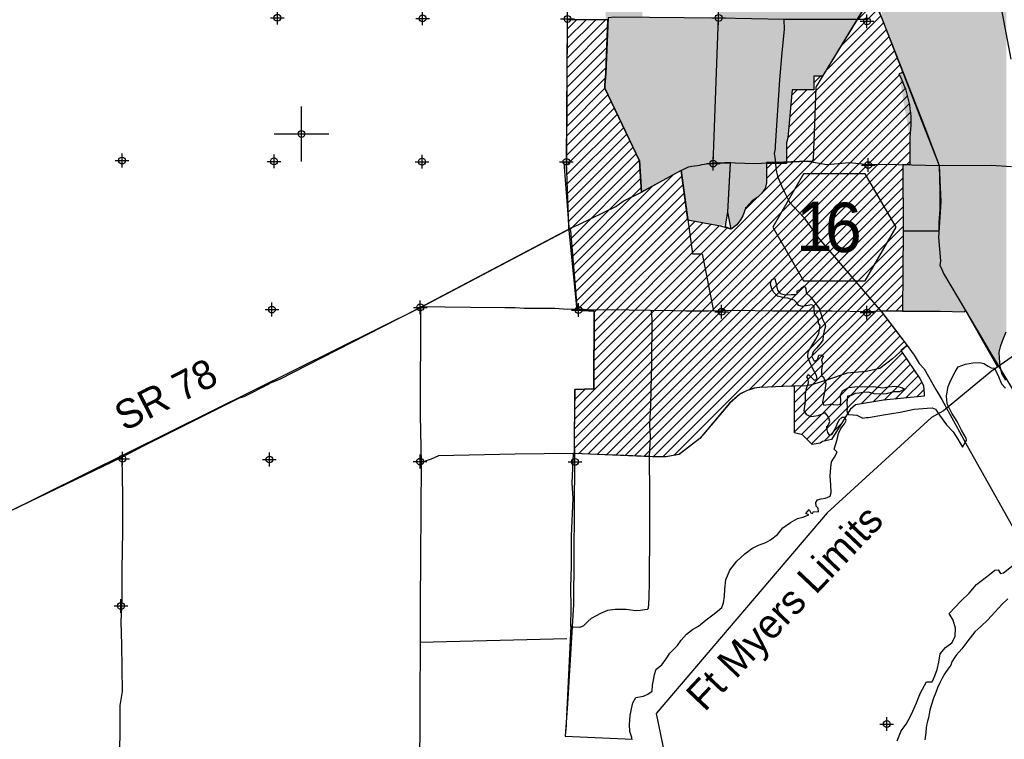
# Model space of a CAD drawing. Extents: x 136693 to 413893, y 707796 to 905796.
# Tile 57 of 70: x 177964 to 213874, y 833528 to 859767. Entities that reach past the tile are written whole.
import ezdxf

# ---------------------------------------------------------------- set-up
doc = ezdxf.new("R2010")
doc.units = 0
doc.header["$LTSCALE"] = 2000
doc.header["$PDMODE"] = 34
doc.header["$PDSIZE"] = 250
doc.linetypes.add('DASHED', pattern=[0])
doc.layers.get('0').update_dxf_attribs({"linetype": 'CONTINUOUS'})
for name, color, linetype in [('1990WSHEDS', 3, 'CONTINUOUS'), ('1992WSHEDFILL', 8, 'CONTINUOUS'), ('CITY', 14, 'DASHED'), ('EBRANCHFILL', 11, 'CONTINUOUS'), ('HEX', 2, 'CONTINUOUS'), ('IMPERIALFILL', 11, 'CONTINUOUS'), ('MAJROADS', 9, 'CONTINUOUS'), ('NAMES', 7, 'CONTINUOUS'), ('POWELLFILL', 11, 'CONTINUOUS'), ('RR', 13, 'CONTINUOUS'), ('SEC', 2, 'CONTINUOUS'), ('TEXT', 7, 'CONTINUOUS'), ('WATER', 4, 'CONTINUOUS'), ('WSHEDS', 3, 'CONTINUOUS'), ('YELLOWFILL', 11, 'CONTINUOUS')]:
    doc.layers.add(name, color=color, linetype=linetype)

# ---------------------------------------------------------------- blocks, each defined once
blk = doc.blocks.new('TICK')
at = {"color": 0}
for points in [[(500, 0), (500, 1000)], [(0, 500), (1000, 500)]]:
    blk.add_lwpolyline(points, dxfattribs=at)
blk.add_point((500, 500), dxfattribs=at)
blk = doc.blocks.new('CITY')
at = {"layer": 'CITY', "color": 0}
blk.add_lwpolyline([(220671, 852026), (213400, 846940), (211661, 845510), (211224, 845264), (207417, 841786), (201178, 834467), (202594, 827570)], dxfattribs=at)
blk = doc.blocks.new('*X')
at = {"color": 0}
for p, q in [((208459, 859705), (209152, 860397)), ((207906, 858798), (209260, 860151)), ((197932, 858370), (199329, 859767)), ((197935, 858726), (198976, 859767)), ((197937, 859082), (198622, 859767)), ((197940, 859438), (198268, 859767)), ((207353, 857891), (209367, 859905)), ((197930, 858014), (199407, 859491)), ((206012, 855844), (209569, 859400)), ((206046, 856231), (209470, 859655)), ((197927, 857658), (199392, 859123)), ((205976, 855454), (209667, 859145)), ((197925, 857302), (199377, 858754)), ((205928, 855052), (209766, 858890)), ((205928, 854698), (209865, 858635)), ((197922, 856946), (199362, 858386)), ((205063, 853480), (209963, 858380)), ((197920, 856590), (199347, 858017)), ((198905, 846968), (210062, 858126)), ((197917, 856234), (199328, 857644)), ((198206, 845562), (210160, 857517)), ((198903, 846612), (210048, 857758)), ((206932, 857470), (207170, 857709)), ((210110, 857820), (210161, 857871)), ((197915, 855878), (199303, 857266)), ((198204, 845207), (210258, 857261)), ((206080, 856618), (206670, 857209)), ((206114, 857006), (206317, 857209)), ((197912, 855521), (199417, 857026)), ((198202, 844852), (210340, 856989)), ((197907, 854809), (199645, 856547)), ((197910, 855165), (199531, 856787)), ((198201, 844496), (210404, 856700)), ((197910, 854459), (199759, 856308)), ((198199, 844141), (210446, 856389)), ((197923, 854118), (199873, 856069)), ((197935, 853776), (199988, 855829)), ((198350, 843939), (210464, 856052)), ((197947, 853435), (200102, 855590)), ((198690, 843925), (210448, 855683)), ((197960, 853094), (200216, 855350)), ((197972, 852753), (200330, 855111)), ((199030, 843911), (210424, 855305)), ((197984, 852412), (200444, 854871)), ((199370, 843898), (210424, 854951)), ((198004, 852078), (200558, 854632)), ((198036, 851756), (200585, 854305)), ((199710, 843884), (210172, 854346)), ((205201, 854325), (205399, 854523)), ((205201, 853971), (205752, 854522)), ((210305, 854480), (210424, 854598)), ((198068, 851435), (200608, 853975)), ((198164, 850470), (201815, 854121)), ((198195, 850148), (202114, 854066)), ((200050, 843871), (210173, 853994)), ((198100, 851113), (200631, 853644)), ((198132, 850791), (201025, 853684)), ((198227, 849826), (202156, 853755)), ((200391, 843858), (210174, 853641)), ((198259, 849505), (202198, 853443)), ((200732, 843845), (210175, 853289)), ((204415, 852832), (204866, 853283)), ((198291, 849183), (202240, 853132)), ((201073, 843833), (210176, 852936)), ((198613, 849152), (202282, 852820)), ((198917, 849102), (202324, 852509)), ((201424, 843830), (210177, 852584)), ((198907, 847324), (203753, 852170)), ((198909, 847679), (203474, 852245)), ((198911, 848035), (203176, 852300)), ((198913, 848391), (202879, 852356)), ((198915, 848746), (202581, 852412)), ((201832, 843885), (210179, 852232)), ((204569, 846269), (210178, 851877)), ((205008, 846354), (210175, 851521)), ((205377, 846370), (210173, 851165)), ((205747, 846386), (210170, 850809)), ((206116, 846402), (210167, 850453)), ((206225, 846157), (210165, 850096)), ((209568, 849146), (210162, 849740)), ((209919, 849144), (210159, 849384)), ((206225, 845803), (209455, 849033)), ((206225, 845450), (209609, 848833)), ((206225, 845096), (209763, 848634)), ((206225, 844742), (209917, 848434)), ((206475, 844639), (210071, 848234)), ((206666, 844477), (210225, 848035)), ((206843, 844300), (210161, 847617)), ((208652, 845755), (210303, 847407)), ((209076, 845826), (210446, 847196)), ((209498, 845894), (210589, 846985)), ((209892, 845934), (210732, 846775)), ((210285, 845974), (210861, 846550)), ((198207, 845917), (198588, 846298)), ((198209, 846272), (198223, 846286)), ((210679, 846014), (210934, 846270)), ((207300, 844404), (207937, 845040))]:
    blk.add_line(p, q, dxfattribs=at)

msp = doc.modelspace()

# ---------------------------------------------------------------- linework, layer by layer
at = {"layer": '1990WSHEDS', "color": 0}
msp.add_lwpolyline([(209030, 860634), (207011, 857331, 0.128358), (206996, 857283), (206900, 854685, -0.473452), (206776, 854591), (206702, 854609), (206702, 854609), (205526, 854564, 0.003745), (205524, 854564), (205201, 854564), (205201, 853815), (205156, 853613), (205036, 853441), (204879, 853291), (204677, 853157), (204445, 852910), (204445, 852917), (204340, 852618), (204258, 852469), (204116, 852282), (203914, 852125), (203702, 852212), (203720, 852319), (203794, 852753), (203893, 854557), (203258, 854521), (203454, 859831)], format="xyb", dxfattribs=at)
msp.add_lwpolyline([(209030, 860634), (209145, 860413), (209417, 859791), (210852, 856087), (211502, 854456), (211524, 853516), (211524, 852843), (211485, 852368), (211485, 852052), (210179, 852052), (210158, 849142), (211540, 849140), (212419, 849117), (212454, 849169), (213621, 847106), (213716, 847157)], dxfattribs=at)
at = {"layer": 'CITY', "color": 0}
for points in [[(152704, 881643), (160973, 881731), (160774, 876172), (160681, 865499), (165967, 865414), (171400, 865413), (176785, 865354), (177602, 865377), (182078, 867657), (182075, 865402), (187348, 865388), (187499, 875932), (192795, 875851), (197979, 875822), (197937, 870471), (203574, 870421), (203567, 867149), (204626, 867424), (204750, 866898), (203543, 866570), (203524, 865133), (197957, 865112), (197910, 854551)], [(197812, 854555), (197992, 852199), (198053, 852074), (198292, 849171), (198917, 849133), (198901, 846308), (198209, 846286), (198188, 844578), (198203, 843667), (198159, 838439), (197941, 834826), (197859, 833638), (200316, 833537)]]:
    msp.add_lwpolyline(points, dxfattribs=at)
at = {"layer": 'EBRANCHFILL', "color": 0}
for points in [[(203946, 852149), (203946, 875816), (204116, 852282), (204116, 875816)], [(204116, 852282), (204116, 875816), (204258, 852469), (204258, 875816)], [(204258, 852469), (204258, 875816), (204340, 852618), (204340, 875816)], [(204340, 852618), (204340, 875816), (204445, 852917), (204445, 875816)], [(204445, 852910), (204445, 875816), (204677, 853157), (204677, 875816)], [(204677, 853157), (204677, 875816), (204879, 853291), (204879, 875816)], [(204879, 853291), (204879, 875816), (205036, 853441), (205036, 875816)], [(205036, 853441), (205036, 875816), (205156, 853613), (205156, 875816)], [(205156, 853613), (205156, 875816), (205201, 853815), (205201, 875816)], [(205201, 854525), (205201, 875816), (205528, 854522), (205528, 875816)], [(205528, 854522), (205528, 875816), (205928, 854522), (205928, 875816)], [(205928, 855272), (205928, 875816), (205979, 855465), (205979, 875816)], [(205979, 855465), (205979, 875816), (206132, 857209), (206132, 875816)], [(206132, 857209), (206132, 875816), (206932, 857209), (206932, 875816)], [(206932, 857709), (206932, 875816), (207241, 857709), (207241, 875816)], [(207241, 857709), (207241, 875816), (207817, 858652), (207817, 875816)], [(203454, 854526), (203454, 870269), (203458, 854526), (203458, 870275)], [(203458, 854526), (203458, 870275), (203462, 854526), (203462, 870282)], [(203462, 854526), (203462, 870282), (203467, 854527), (203467, 870289)], [(203467, 854527), (203467, 870289), (203473, 854527), (203473, 870296)], [(203473, 854527), (203473, 870296), (203480, 854527), (203480, 870302)], [(203480, 854527), (203480, 870302), (203486, 854527), (203486, 870307)], [(203486, 854527), (203486, 870307), (203494, 854527), (203494, 870312)], [(203494, 854527), (203494, 870312), (203501, 854527), (203501, 870316)], [(203501, 854527), (203501, 870316), (203509, 854528), (203509, 870320)], [(203509, 854528), (203509, 870320), (203518, 854528), (203518, 870322)], [(203518, 854528), (203518, 870322), (203526, 854528), (203526, 870324)], [(203526, 854528), (203526, 870324), (203535, 854528), (203535, 870326)], [(203535, 854528), (203535, 870326), (203544, 854528), (203544, 870326)], [(203544, 854528), (203544, 870326), (203607, 854530), (203607, 870327)], [(203607, 854530), (203607, 870327), (203611, 854530), (203611, 870327)], [(203611, 854530), (203611, 870327), (203615, 854530), (203615, 870327)], [(203615, 854530), (203615, 870327), (203617, 854530), (203617, 870327)], [(203617, 854530), (203617, 870327), (203794, 854534), (203794, 870329)], [(203794, 854534), (203794, 870329), (203843, 854536), (203843, 870329)], [(203843, 854536), (203843, 870329), (203843, 854536), (203843, 870329)], [(203843, 854536), (203843, 870329), (203847, 854536), (203847, 870329)], [(203847, 854536), (203847, 870329), (203848, 854536), (203848, 870330)], [(203848, 854536), (203848, 870330), (203853, 854536), (203853, 870330)], [(203853, 854536), (203853, 870330), (203856, 854536), (203856, 870330)], [(203856, 854536), (203856, 870330), (203864, 854536), (203864, 870331)], [(203864, 854536), (203864, 870331), (203873, 854536), (203873, 870333)], [(203873, 854536), (203873, 870333), (203881, 854537), (203881, 870336)], [(203881, 854537), (203881, 870336), (203889, 854537), (203889, 870339)], [(203889, 854537), (203889, 870339), (203891, 854537), (203891, 870340)], [(203891, 852243), (203891, 870340), (203897, 852215), (203897, 870343)], [(203897, 852215), (203897, 870343), (203904, 852176), (203904, 870348)], [(203904, 852176), (203904, 870348), (203911, 852140), (203911, 870354)], [(203911, 852140), (203911, 870354), (203914, 852125), (203914, 870356)], [(203914, 852125), (203914, 870356), (203917, 852127), (203917, 870360)], [(203917, 852127), (203917, 870360), (203923, 852132), (203923, 870366)], [(203923, 852132), (203923, 870366), (203928, 852136), (203928, 870373)], [(203928, 852136), (203928, 870373), (203933, 852139), (203933, 870380)], [(203933, 852139), (203933, 870380), (203935, 852141), (203935, 870385)], [(203935, 852141), (203935, 870385), (203936, 852142), (203936, 870386)], [(203936, 852142), (203936, 870386), (203937, 852142), (203937, 870388)], [(203937, 852142), (203937, 870388), (203940, 852144), (203940, 870394)], [(203940, 852145), (203940, 870396), (203942, 852147), (203942, 870403)], [(203940, 852144), (203940, 870394), (203940, 852145), (203940, 870396)], [(203942, 852147), (203942, 870403), (203943, 852147), (203943, 870405)], [(203943, 852147), (203943, 870405), (203944, 852148), (203944, 870411)], [(203944, 852148), (203944, 870411), (203945, 852148), (203945, 870413)], [(203945, 852149), (203945, 870420), (203946, 852149), (203946, 870422)], [(203945, 852148), (203945, 870413), (203945, 852149), (203945, 870420)], [(203946, 852149), (203946, 870422), (203946, 852149), (203946, 870431)], [(207817, 858652), (207817, 862449), (208881, 860396), (208881, 860918)], [(203448, 854526), (203448, 859656), (203450, 854526), (203450, 859725)], [(203450, 854526), (203450, 859725), (203454, 854526), (203454, 859812)], [(203454, 854526), (203454, 859812), (203454, 854526), (203454, 859831)], [(203435, 854526), (203435, 859309), (203438, 854526), (203438, 859401)], [(203438, 854526), (203438, 859401), (203441, 854526), (203441, 859474)], [(203441, 854526), (203441, 859474), (203443, 854526), (203443, 859527)], [(203443, 854526), (203443, 859527), (203444, 854526), (203444, 859560)], [(203444, 854526), (203444, 859560), (203445, 854526), (203445, 859572)], [(203445, 854526), (203445, 859580), (203446, 854526), (203446, 859608)], [(203445, 854526), (203445, 859572), (203445, 854526), (203445, 859580)], [(203445, 854526), (203445, 859572), (203445, 854526), (203445, 859572)], [(203446, 854526), (203446, 859608), (203448, 854526), (203448, 859656)], [(203421, 854525), (203421, 858924), (203426, 854525), (203426, 859070)], [(203426, 854525), (203426, 859070), (203431, 854526), (203431, 859198)], [(203431, 854526), (203431, 859198), (203435, 854526), (203435, 859309)], [(203408, 854525), (203408, 858589), (203415, 854525), (203415, 858764)], [(203415, 854525), (203415, 858764), (203421, 854525), (203421, 858924)], [(203394, 854525), (203394, 858201), (203401, 854525), (203401, 858401)], [(203401, 854525), (203401, 858401), (203408, 854525), (203408, 858589)], [(203378, 854524), (203378, 857773), (203386, 854525), (203386, 857991)], [(203386, 854525), (203386, 857991), (203394, 854525), (203394, 858201)], [(203361, 854524), (203361, 857317), (203370, 854524), (203370, 857548)], [(203370, 854524), (203370, 857548), (203378, 854524), (203378, 857773)], [(203353, 854524), (203353, 857084), (203361, 854524), (203361, 857317)], [(203334, 854523), (203334, 856596), (203344, 854523), (203344, 856848)], [(203344, 854523), (203344, 856848), (203353, 854524), (203353, 857084)], [(203258, 854521), (203258, 854521), (203334, 854523), (203334, 856581)], [(203334, 854523), (203334, 856581), (203334, 854523), (203334, 856596)], [(203873, 852341), (203873, 854196), (203881, 852297), (203881, 854348)], [(203881, 852297), (203881, 854348), (203889, 852255), (203889, 854496)], [(203889, 852255), (203889, 854496), (203891, 852243), (203891, 854537)], [(203856, 852431), (203856, 853881), (203864, 852385), (203864, 854040)], [(203864, 852385), (203864, 854040), (203873, 852341), (203873, 854196)], [(203794, 852753), (203794, 852753), (203843, 852497), (203843, 853649)], [(203843, 852495), (203843, 853655), (203847, 852476), (203847, 853721)], [(203843, 852497), (203843, 853649), (203843, 852495), (203843, 853655)], [(203847, 852476), (203847, 853721), (203848, 852469), (203848, 853745)], [(203848, 852469), (203848, 853745), (203853, 852447), (203853, 853823)], [(203853, 852447), (203853, 853823), (203856, 852431), (203856, 853881)]]:
    msp.add_solid(points, dxfattribs=at)
at = {"layer": 'HEX', "color": 0}
for p, q in [((206552, 854147), (205427, 852198)), ((208802, 854147), (206552, 854147)), ((209927, 852198), (208802, 854147)), ((205427, 852198), (206552, 850249)), ((208802, 850249), (209927, 852198)), ((206552, 850249), (208802, 850249))]:
    msp.add_line(p, q, dxfattribs=at)
at = {"layer": 'MAJROADS', "color": 0}
for points in [[(204995, 866759), (205546, 865418), (205812, 865114), (207057, 863471), (208881, 860918), (209087, 860506), (209145, 860413), (209220, 860279), (209417, 859791), (210979, 855841), (211502, 854456), (211554, 853130), (211477, 851824), (211546, 850969), (211528, 850810), (211586, 850700), (211660, 850507), (212454, 849169), (213075, 848117), (213298, 847738), (214324, 846054)], [(208914, 859778), (205832, 859773), (203476, 859827), (199656, 859865), (199421, 859833), (199339, 857806), (199310, 857379), (199301, 857270), (200563, 854621), (200643, 853473)], [(205832, 859773), (205846, 859404), (205756, 858575), (205673, 857579), (205513, 855167), (205520, 855066), (205485, 854882), (205501, 854740), (205525, 854564), (205540, 854329), (205605, 854060), (205745, 853707), (205844, 853497), (206034, 853110), (206557, 852553), (207105, 851787), (209381, 849130), (210335, 847892), (210584, 847538), (210774, 847226), (210949, 847032), (211371, 846284), (211594, 845922), (212454, 844340), (214455, 840789)], [(177629, 841863), (181691, 843818), (182482, 844232), (185981, 845973), (186157, 846031), (187057, 846493), (187091, 846510), (187478, 846675), (187924, 846897), (190615, 848277), (192525, 849251), (198077, 852176), (198355, 852300), (199700, 852952), (199970, 853151), (200643, 853473), (201897, 854167), (202359, 854398), (202477, 854423), (202770, 854462), (202846, 854487), (203282, 854542), (203710, 854564), (204765, 854523), (205525, 854564), (206702, 854609), (207396, 854486), (208210, 854564), (208930, 854492), (209500, 854496), (211502, 854456), (213396, 854458), (214133, 854419)], [(202087, 854263), (202497, 851228), (202859, 851228), (203268, 849155)], [(192588, 849276), (192575, 845347), (192612, 843587), (192574, 838459), (192562, 833540), (192290, 827518), (192262, 824854), (192250, 823354), (192133, 822265), (192009, 818026), (191705, 816613), (191645, 816345), (191562, 815357), (191449, 812668), (191449, 812668)], [(192595, 849314), (192595, 849314), (193475, 849299), (194405, 849283), (195661, 849274), (196030, 849271), (196365, 849252), (197480, 849252), (197957, 849215), (198351, 849221), (198853, 849192), (199583, 849203), (200194, 849182), (200965, 849176), (201811, 849162), (202255, 849150), (203085, 849152), (204149, 849170), (205414, 849152), (206277, 849146), (207601, 849153), (208892, 849126), (209370, 849148), (210710, 849138), (211540, 849140), (212419, 849117)], [(200990, 849168), (200990, 849168), (201021, 848832), (201001, 847240), (200965, 845741), (200934, 844987), (200956, 844568), (200926, 843830), (200932, 842473), (200931, 841115), (200917, 839306), (200913, 838669), (200885, 838300), (200851, 838259), (200759, 838251), (200599, 838227), (200432, 838211), (200340, 838229), (200080, 838264), (199871, 838257), (199686, 838259), (199401, 838219), (199149, 838120), (198989, 838029), (198812, 837930), (198686, 837822), (198525, 837664), (198391, 837606), (198156, 837616), (198065, 837659)], [(210335, 847892), (209801, 847404), (209329, 847047), (208834, 846942), (208147, 846880), (207391, 846626), (206895, 846462), (206677, 846422), (206099, 846401), (204950, 846351), (204749, 846327), (204497, 846246), (204228, 846114), (203857, 845781), (202775, 844499), (202016, 843918), (201529, 843830), (200943, 843834), (198145, 843947), (196033, 843930), (193243, 843858), (192965, 843743), (192755, 843669), (192571, 843646)], [(198145, 843947), (198103, 842871), (198132, 842318), (198072, 840935), (198081, 839838), (198058, 839075), (198069, 838321), (198048, 837642)], [(181691, 843818), (181717, 842388), (181716, 841115), (181689, 839724), (181689, 838601), (181650, 837822), (181677, 836967), (181698, 835274), (181611, 834755), (181620, 833767), (181608, 833188)], [(214001, 838648), (213799, 838456), (213529, 838165), (213275, 837882), (213014, 837641), (212794, 837441), (212549, 837116), (212320, 836825), (212134, 836608), (212067, 836517), (211957, 836350), (211922, 836233), (211812, 836091), (211710, 835924), (211600, 835732), (211515, 835557), (211438, 835407), (211378, 835231), (211293, 835031), (211216, 834797), (211156, 834588), (211130, 834462), (211104, 834312), (211078, 834186), (211052, 834086), (211025, 833943), (211007, 833759), (210980, 833508)], [(198065, 837659), (197877, 833850)], [(197919, 837186), (192554, 837052)]]:
    msp.add_lwpolyline(points, dxfattribs=at)
at = {"layer": 'POWELLFILL', "color": 0}
for points in [[(213541, 847248), (213541, 886285), (213621, 847106), (213621, 886285)], [(213621, 847106), (213621, 886285), (213688, 847142), (213688, 886285)], [(213688, 847649), (213688, 886285), (213695, 847675), (213695, 886285)], [(213695, 847675), (213695, 886285), (213716, 847757), (213716, 886285)], [(213716, 847757), (213716, 886285), (213749, 847883), (213749, 886285)], [(213749, 847883), (213749, 886285), (213834, 848117), (213834, 886285)], [(213834, 848117), (213834, 886285), (213945, 848384), (213945, 886285)], [(213205, 847842), (213205, 885029), (213541, 847248), (213541, 885029)], [(209417, 859791), (209417, 862472), (210158, 857879), (210158, 862470)], [(210158, 857879), (210158, 862470), (210179, 857824), (210179, 862470)], [(210179, 857824), (210179, 862470), (210852, 856087), (210852, 862468)], [(210852, 856087), (210852, 862468), (210934, 855880), (210934, 862468)], [(210934, 855880), (210934, 862468), (211485, 854499), (211485, 862456)], [(211485, 854499), (211485, 862456), (211485, 854499), (211485, 862456)], [(211485, 854499), (211485, 862456), (211502, 854456), (211502, 862456)], [(211502, 854456), (211502, 862456), (211524, 853516), (211524, 862455)], [(211524, 849140), (211524, 862455), (211540, 849140), (211540, 862455)], [(211540, 849140), (211540, 862455), (212419, 849117), (212419, 862435)], [(212419, 849117), (212419, 862435), (212454, 849169), (212454, 862435)], [(212454, 849169), (212454, 862435), (212808, 848543), (212808, 862427)], [(212808, 848543), (212808, 862427), (213205, 847842), (213205, 862418)], [(210031, 857790), (210031, 857790), (210171, 856964), (210171, 857843)], [(210171, 856964), (210171, 857843), (210179, 856919), (210179, 857824)], [(210179, 856919), (210179, 857824), (210424, 855477), (210424, 857209)], [(210424, 852045), (210424, 857209), (211504, 852059), (211504, 854491)], [(210171, 854482), (210171, 854482), (210179, 852042), (210179, 854482)], [(210179, 852042), (210179, 854482), (210424, 852045), (210424, 854477)], [(211485, 849140), (211485, 852368), (211502, 849140), (211502, 852574)], [(211502, 849140), (211502, 852574), (211524, 849140), (211524, 852843)], [(211485, 849140), (211485, 852368), (211485, 849140), (211485, 852052)], [(210158, 849142), (210158, 849142), (210179, 849142), (210179, 852052)], [(210179, 849142), (210179, 852052), (210852, 849141), (210852, 852052)], [(210852, 849141), (210852, 852052), (210934, 849141), (210934, 852052)], [(210934, 849141), (210934, 852052), (211485, 849140), (211485, 852052)], [(213688, 847142), (213688, 847649), (213695, 847146), (213695, 847422)], [(213695, 847146), (213695, 847422), (213716, 847157)]]:
    msp.add_solid(points, dxfattribs=at)
at = {"layer": 'RR', "color": 0}
msp.add_lwpolyline([(207775, 891740), (214114, 858330)], dxfattribs=at)
at = {"layer": 'SEC', "color": 0}
for p in [(187363, 859836), (192657, 859815), (197943, 859794), (203454, 859831), (208865, 859709), (181697, 854632), (187242, 854601), (192637, 854588), (197905, 854584), (203258, 854521), (208911, 854465), (187162, 849199), (192574, 849278), (198345, 849179), (203563, 849117), (208865, 849088), (181713, 843759), (187074, 843730), (192568, 843657), (198214, 843643), (181658, 838390), (209588, 834083)]:
    msp.add_point(p, dxfattribs=at)
at = {"layer": 'WATER', "color": 0}
for points in [[(200277, 833516), (200286, 833591), (200220, 833810), (200205, 834069), (200224, 834396), (200276, 834639), (200320, 834856), (200438, 835056), (200715, 835105), (200874, 835171), (201034, 835287), (201044, 835505), (201079, 835689), (201114, 835889), (201182, 836090), (201384, 836239), (201537, 836456), (201680, 836665), (201950, 836948), (202086, 837148), (202280, 837356), (202507, 837530), (202717, 837654), (202995, 837887), (203248, 838070), (203416, 838203), (203576, 838335), (203628, 838503), (203663, 838745), (203681, 839005), (203717, 839348), (203862, 839699), (204115, 840024), (204410, 840290), (204663, 840489), (204907, 840605), (205175, 840704), (205344, 840803), (205605, 840994), (205799, 841236), (206077, 841435), (206329, 841584), (206522, 841633), (206749, 841707), (206632, 841766), (206758, 841908), (206816, 841790), (206883, 841764), (206917, 841831), (207101, 841821), (207085, 841956), (207010, 842031), (207003, 842157), (207062, 842257), (207196, 842290), (207356, 842322), (207524, 842388), (207558, 842522), (207543, 842807), (207520, 843125), (207548, 843435), (207574, 843644), (207676, 843811), (207778, 844003), (207669, 844113), (207772, 844456), (207824, 844681), (207917, 844857), (208044, 845032), (208104, 845157), (208062, 845258), (207945, 845259), (207836, 845167), (207768, 845008), (207708, 844866), (207632, 844741), (207581, 844624), (207497, 844617), (207439, 844717), (207414, 844818), (207398, 844919), (207458, 844994), (207509, 845119), (207476, 845245), (207418, 845346), (207335, 845430), (207217, 845381), (207074, 845323), (206915, 845299), (206815, 845283), (206673, 845359), (206573, 845502), (206617, 845845), (206619, 846122), (206662, 846323), (206731, 846523), (206723, 846666), (206674, 846750), (206733, 846825), (206941, 846622), (207050, 846655), (207026, 846798), (206910, 846983), (206778, 847277), (206712, 847461), (206722, 847662), (206857, 847879), (207001, 848121), (207111, 848330), (207164, 848614), (207097, 848699), (207082, 848866), (206957, 849043), (206942, 849252), (206934, 849320), (206859, 849370), (206649, 849330), (206515, 849306), (206381, 849340), (206290, 849450), (206207, 849534), (206073, 849577), (205973, 849611), (205847, 849628), (205604, 849680), (205471, 849815), (205397, 849958), (205348, 850118), (205382, 850277), (205508, 850326), (205549, 850125), (205598, 849907), (205697, 849789), (205890, 849737), (206099, 849752), (206242, 849751), (206317, 849768), (206318, 849885), (206435, 849926), (206486, 849984), (206579, 850059), (206637, 849967), (206644, 849807), (206819, 849655), (206985, 849420), (207118, 849235), (207191, 849016), (207241, 848848), (207298, 848731), (207332, 848672), (207348, 848588), (207305, 848421), (207262, 848254), (207261, 848078), (207159, 847944), (207024, 847786), (206906, 847661), (206854, 847486), (206945, 847317), (207046, 847359), (207072, 847417), (207106, 847534), (207223, 847550), (207265, 847483), (207205, 847349), (207238, 847198), (207211, 847014), (207202, 846880), (207210, 846788), (207285, 846729), (207367, 846502), (207332, 846243), (207280, 846017), (207245, 845824), (207295, 845707), (207471, 845731), (207572, 845758), (207638, 845730), (207789, 845729), (207898, 845753), (207907, 845862), (207900, 846071), (207977, 846238), (208195, 846354), (208522, 846394), (208782, 846384), (209109, 846390), (209444, 846346), (209645, 846378), (209879, 846401), (210030, 846375), (210155, 846341), (210239, 846290), (210046, 846199), (209845, 846192), (209568, 846127), (209367, 846112), (209132, 846130), (208923, 846182), (208722, 846175), (208579, 846151), (208437, 846135), (208294, 846069), (208160, 846036), (208133, 845810), (208140, 845609), (208131, 845475), (208189, 845374), (208356, 845356), (208490, 845347), (208590, 845304), (208716, 845237), (208841, 845261), (208917, 845260), (209470, 845365), (210074, 845462), (210586, 845567), (211055, 845598), (211240, 845613), (211365, 845571), (211514, 845352), (211763, 844990), (212004, 844737), (212178, 844476), (212344, 844182), (212495, 844432), (212479, 844508), (212313, 844802), (212156, 845113), (211965, 845416), (211792, 845760), (211769, 846053), (211829, 846396), (211940, 846647), (212076, 846931), (212194, 847106), (212463, 847204), (212731, 847261), (212983, 847268), (213133, 847225), (213283, 847132), (213392, 847073), (213517, 847063), (213657, 846753), (213773, 846492), (213914, 846332)], [(213933, 846625), (213784, 846861), (213719, 847129), (213695, 847422), (213688, 847649), (213749, 847883), (213834, 848117), (213945, 848384)], [(209964, 833466), (210117, 833833), (210294, 834084), (210446, 834351), (210540, 834559), (210667, 834860), (210820, 835228), (211031, 835629), (211241, 835627), (211342, 835836), (211419, 836070), (211487, 836346), (211539, 836639), (211733, 836872), (211960, 837047), (212087, 837281), (212089, 837582), (212007, 837876), (211866, 838119), (212287, 838561), (212598, 838852), (212860, 839169), (213339, 839534), (213532, 839701), (213650, 839709), (213733, 839574), (213850, 839599), (214422, 840056)]]:
    msp.add_lwpolyline(points, dxfattribs=at)
at = {"layer": 'WSHEDS', "color": 0}
for points in [[(209024, 860631), (207241, 857709), (206932, 857709), (206932, 857209), (206132, 857209), (205979, 855465), (205928, 855272), (205928, 854522), (205528, 854522), (205201, 854525), (205201, 853815), (205156, 853613), (205036, 853441), (204879, 853291), (204677, 853157), (204445, 852910), (204445, 852917), (204340, 852618), (204258, 852469), (204116, 852282), (203914, 852125)], [(203914, 852125), (203518, 852237), (202331, 852458), (202087, 854263), (201795, 854111), (200643, 853473), (200563, 854621), (199301, 857270), (199310, 857379), (199339, 857806), (199418, 859767), (197961, 859767)], [(203914, 852125), (203794, 852753), (203891, 854537), (203258, 854521), (203454, 859831)], [(169469, 838671), (171203, 838671), (192588, 849271), (197998, 852134)], [(210158, 849142), (211540, 849140), (212419, 849117), (212454, 849169), (213621, 847106)]]:
    msp.add_lwpolyline(points, dxfattribs=at)
for points in [[(209030, 860634), (209145, 860413), (209417, 859791), (209772, 858875), (210171, 857843), (210031, 857790, -0.15784), (210424, 855477), (210424, 854477), (210171, 854482), (210179, 852052), (210158, 849142), (209366, 849148), (210335, 847892), (210105, 847699), (210795, 846682), (210923, 846425), (210945, 846126), (210945, 846041), (209471, 845892), (208446, 845721), (208253, 845550), (207976, 845101)], [(207976, 845101), (207570, 844461), (207240, 844391), (207164, 844327), (206868, 844274), (206515, 844628), (206225, 844706), (206225, 846406), (206102, 846401, 0.015107), (206096, 846401), (204954, 846351, 0.018328), (204947, 846351), (204763, 846329, 0.068287), (204736, 846322), (204497, 846246), (204244, 846120, 0.085391), (204215, 846102), (203862, 845786, 0.034895), (203852, 845776), (202782, 844507, -0.054126), (202766, 844492), (202035, 843933, -0.11896), (201992, 843914), (201539, 843831, -0.046892), (201520, 843830), (201044, 843833), (199589, 843889), (198198, 843945), (198209, 846286), (198901, 846308), (198917, 849133), (198292, 849171), (197992, 852199), (197906, 854580, -0.022057), (197905, 854589), (197942, 859767, 0.00237)]]:
    msp.add_lwpolyline(points, format="xyb", dxfattribs=at)
at = {"layer": 'YELLOWFILL', "color": 0}
for points in [[(199339, 859768), (199339, 865070), (199418, 859767), (199418, 865070)], [(199418, 857024), (199418, 865070), (200563, 854621), (200563, 865059)], [(200563, 854621), (200563, 865059), (200643, 853473), (200643, 865058)], [(200643, 853473), (200643, 865058), (200676, 853491), (200676, 865058)], [(199339, 857191), (199339, 857806), (199418, 857024), (199418, 859767)], [(200676, 853491), (200676, 859855), (200718, 853514), (200718, 859854)], [(200718, 853514), (200718, 859854), (201795, 854111), (201795, 859845)], [(201795, 854111), (201795, 859845), (202087, 854263), (202087, 859843)], [(202087, 854263), (202087, 859843), (202331, 852458), (202331, 859841)], [(202331, 852458), (202331, 859841), (203258, 852285), (203258, 859833)], [(203258, 854521), (203258, 859833), (203454, 859831)], [(199310, 857250), (199310, 857379), (199339, 857191), (199339, 857806)], [(199301, 857270), (199301, 857270), (199310, 857250), (199310, 857379)], [(203258, 852285), (203258, 854521), (203454, 852249), (203454, 854532)], [(203454, 852249), (203454, 854532), (203518, 852237), (203518, 854536)], [(203518, 852237), (203518, 854536), (203720, 852319), (203720, 854547)], [(203720, 852319), (203720, 854547), (203794, 852753), (203794, 854552)], [(203794, 852753), (203794, 854552), (203893, 854557)], [(203893, 854557), (203893, 854557), (203893, 854557)]]:
    msp.add_solid(points, dxfattribs=at)

# ---------------------------------------------------------------- block references
at = {"color": 0, "xscale": 2, "yscale": 2, "zscale": 2}
msp.add_blockref('TICK', (187242, 854601), dxfattribs=at)
at = {"layer": '1992WSHEDFILL', "color": 0}
msp.add_blockref('*X', (0, 0), dxfattribs=at)
msp.add_blockref('*X', (0, 0), dxfattribs=at)
msp.add_blockref('*X', (0, 0), dxfattribs=at)
msp.add_blockref('*X', (0, 0), dxfattribs=at)
msp.add_blockref('*X', (0, 0), dxfattribs=at)
msp.add_blockref('*X', (0, 0), dxfattribs=at)
msp.add_blockref('*X', (0, 0), dxfattribs=at)
msp.add_blockref('*X', (0, 0), dxfattribs=at)
msp.add_blockref('*X', (0, 0), dxfattribs=at)
msp.add_blockref('*X', (0, 0), dxfattribs=at)
at = {"layer": 'IMPERIALFILL', "color": 0}
msp.add_blockref('*X', (0, 0), dxfattribs=at)
at = {"layer": 'NAMES', "color": 0}
msp.add_blockref('CITY', (0, 0), dxfattribs=at)

# ---------------------------------------------------------------- texts
at = {"layer": 'CITY', "color": 0}
msp.add_text('Ft Myers Limits', height=1056, rotation=46.5239, dxfattribs=at).set_placement((202944, 834500))
at = {"layer": 'HEX', "color": 0}
for s, p in [('1', (206277, 851333)), ('6', (207336, 851293))]:
    msp.add_text(s, height=1800, dxfattribs=at).set_placement(p)
at = {"layer": 'TEXT', "color": 0}
msp.add_text('SR 78', height=1056, rotation=27, dxfattribs=at).set_placement((181781, 844741))

doc.saveas('drawing.dxf')
